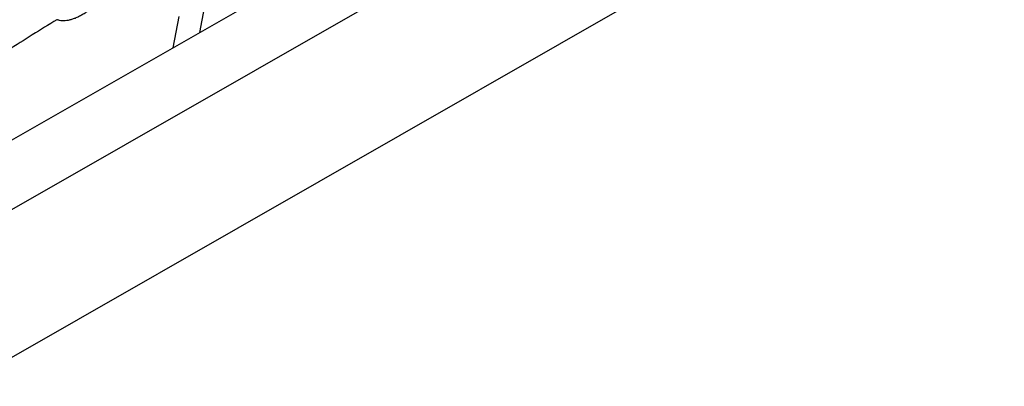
# Model space of a CAD drawing. Header units: millimetres. Extents: x 0 to 210, y 0 to 297.
# Tile 61 of 78: x 88.86 to 93.83, y 224.61 to 226.46. Entities that reach past the tile are written whole.
import ezdxf

# ---------------------------------------------------------------- set-up
doc = ezdxf.new("R2010")
doc.units = ezdxf.units.MM
doc.header["$LTSCALE"] = 19.36
doc.layers.get('0').update_dxf_attribs({"linetype": 'CONTINUOUS'})

msp = doc.modelspace()

# ---------------------------------------------------------------- linework, layer by layer
at = {"color": 9, "linetype": 'CONTINUOUS'}
for p, q in [((104.53626, 234.48184), (84.86386, 223.2385)), ((85.12771, 222.64565), (103.79857, 233.31657))]:
    msp.add_line(p, q, dxfattribs=at)
at = {"color": 7, "linetype": 'CONTINUOUS'}
msp.add_line((86.83697, 224.71655), (91.66193, 227.47415), dxfattribs=at)
at = {"color": 6, "linetype": 'CONTINUOUS'}
for p, q in [((89.76914, 226.39236), (89.79936, 226.55103)), ((89.66245, 226.47279), (89.63223, 226.31412))]:
    msp.add_line(p, q, dxfattribs=at)
at = {"color": 9, "linetype": 'CONTINUOUS'}
msp.add_arc((93.13682, 219.66147), 7.93009, 121.035866, 123.143535, dxfattribs=at)
msp.add_open_spline([(89.32444, 226.61417), (89.31881, 226.6071), (89.30733, 226.59325), (89.28943, 226.57333), (89.27104, 226.5545), (89.25229, 226.53688), (89.23332, 226.52061), (89.21427, 226.5058), (89.19527, 226.49257), (89.17647, 226.481), (89.158, 226.47118), (89.13998, 226.46318), (89.12256, 226.45706), (89.10584, 226.45287), (89.08994, 226.45063), (89.07498, 226.45038), (89.0632, 226.45187), (89.05444, 226.45409), (89.05028, 226.45553), (89.04826, 226.45633)], degree=3, knots=[0, 0, 0, 0, 0.0810353, 0.1611623, 0.239928, 0.3168966, 0.3916555, 0.463822, 0.533051, 0.599043, 0.6615545, 0.7204096, 0.7755154, 0.82688, 0.8746355, 0.919064, 0.9606237, 0.9805404, 1, 1, 1, 1], dxfattribs=at)

doc.saveas('drawing.dxf')
